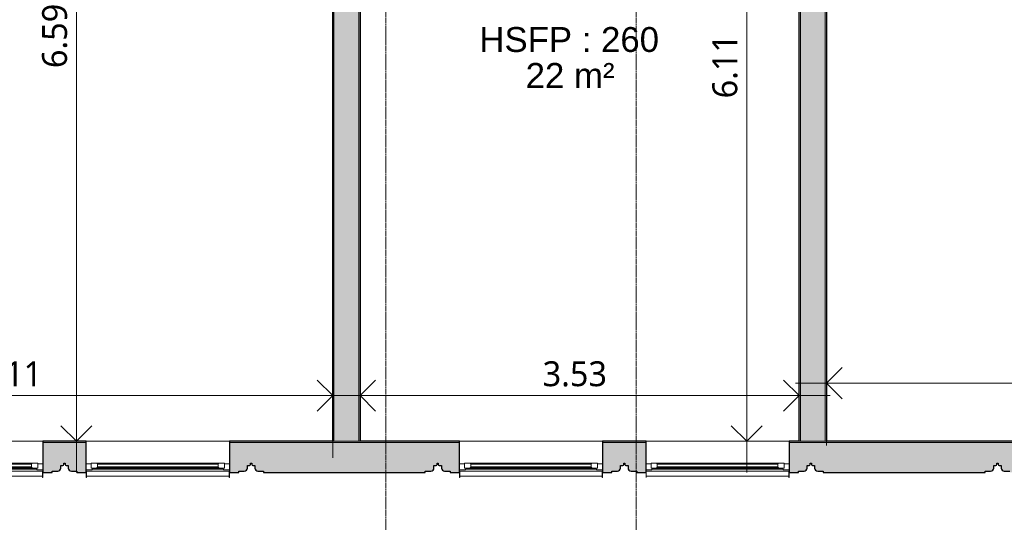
# Model space of a CAD drawing. Header units: millimetres. Extents: x -61176 to 31560, y -11428 to 53287.
# Tile 22 of 124: x -1105 to 6810, y -3499 to 540. Entities that reach past the tile are written whole.
import ezdxf

# ---------------------------------------------------------------- set-up
doc = ezdxf.new("R2010")
doc.units = ezdxf.units.MM
doc.linetypes.add('Ligne de quadrillage', pattern=[22.225, 12.7, -3.175, 3.175, -3.175])
for name, color, linetype, lineweight in [('A-ANNO-DIMS', 211, 'Continuous', 9), ('A-ANNO-DIMS-100', 211, 'Continuous', 9), ('A-AREA-IDEN', 2, 'Continuous', 9), ('A-FLOR', 192, 'Continuous', 9), ('A-GLAZ', 151, 'Continuous', 9), ('A-GLAZ-SILL', 1, 'Continuous', 9), ('A-WALL', 113, 'Continuous', 9), ('A-WALL-PATT', 111, 'Continuous', 25), ('S-GRID', 1, 'Continuous', 9)]:
    doc.layers.add(name, color=color, linetype=linetype, lineweight=lineweight)
doc.styles.add('Arial_1', font='arial.ttf', dxfattribs={"height": 200})
doc.styles.add('Trebuchet MS_B', font='txt', dxfattribs={"height": 200})
doc.dimstyles.new('Cotes_linéaires_rouge_2mm', dxfattribs={"dimscale": 304.8, "dimtxt": 206.190181, "dimasz": 0.410105, "dimexe": 0.82021, "dimexo": 0.0625, "dimgap": 0.065617, "dimtad": 1, "dimlfac": 0.001, "dimrnd": 0.01, "dimzin": 0, "dimdsep": 46, "dimtxsty": 'Trebuchet MS_B', "dimblk1": 'OPEN30', "dimblk2": 'OPEN30', "dimsah": 1, "dimcen": 0.09, "dimdle": 0.82021, "dimazin": 0, "dimtfac": 1, "dimtdec": 4, "dimtix": 1, "dimtmove": 0, "dimatfit": 3, "dimfxl": 1.64042, "dimfxlon": 1, "dimtvp": 1, "dimtolj": 1, "dimtzin": 0, "dimarcsym": 2})

# ---------------------------------------------------------------- blocks, each defined once
blk = doc.blocks.new('Fenêtre type 1 - 115 x 155 cm-1516674-Niveau 1')
at = {"layer": 'A-GLAZ'}
for p, q in [((575, 115), (-575, 115)), ((-575, 105), (-575, 115)), ((525, 100), (-525, 100)), ((-492.1, 90), (492.1, 90)), ((-485, 82.9), (485, 82.9)), ((575, 115), (575, 105)), ((492.1, 50), (-492.1, 50)), ((485, 57.1), (-485, 57.1))]:
    blk.add_line(p, q, dxfattribs=at)
at = {"layer": 'A-GLAZ', "lineweight": 18}
for p, q in [((-575, 105), (-575, 55)), ((-530, 105), (-575, 105)), ((-535, 90), (-535, 50)), ((-492.1, 90), (-535, 90)), ((-535, 55), (-535, 90)), ((-535, 90), (-525, 90)), ((-525, 100), (-530, 105)), ((-525, 90), (-525, 100)), ((-485, 82.9), (-492.1, 90)), ((-485, 57.1), (-485, 82.9)), ((-485, 80), (-485, 60)), ((485, 80), (-485, 80)), ((492.1, 90), (485, 82.9)), ((485, 82.9), (485, 57.1)), ((485, 60), (485, 80)), ((535, 90), (492.1, 90)), ((530, 105), (525, 100)), ((525, 100), (525, 90)), ((525, 90), (535, 90)), ((575, 105), (530, 105)), ((535, 50), (535, 90)), ((535, 90), (535, 55)), ((575, 55), (575, 105)), ((-575, 55), (-535, 55)), ((-535, 50), (-492.1, 50)), ((-492.1, 50), (-485, 57.1)), ((-485, 60), (485, 60)), ((485, 57.1), (492.1, 50)), ((492.1, 50), (535, 50)), ((535, 55), (575, 55))]:
    blk.add_line(p, q, dxfattribs=at)
at = {"layer": 'A-GLAZ-SILL'}
for p, q in [((-573, 166.5), (-575, 166.5)), ((-575, 152.3), (-575, 166.5)), ((-575, 166.5), (-573, 166.5)), ((-573, 166.5), (-573, 152.3)), ((575, 166.5), (573, 166.5)), ((573, 166.5), (575, 166.5)), ((573, 152.3), (573, 166.5)), ((575, 166.5), (575, 152.3)), ((-575, 125), (-575, 152.3)), ((-575, 115), (-575, 125)), ((-575, 105), (-575, 115)), ((573, 156.5), (-573, 156.5)), ((-573, 152.3), (-573, 115)), ((573, 153), (573, 156.5)), ((573, 115), (573, 152.3)), ((575, 152.3), (575, 125)), ((575, 125), (575, 115)), ((575, 115), (575, 105))]:
    blk.add_line(p, q, dxfattribs=at)
blk = doc.blocks.new('DIMBLOCK137-Niveau 1')
at = {"layer": 'A-ANNO-DIMS-100'}
for p, q in [((-3700.7, -2980.8), (-3700.7, -2230.8)), ((1410.9, -2980.8), (1410.9, -2230.8)), ((1660.9, -2480.8), (-3950.7, -2480.8)), ((-3700.7, -2480.8), (-3700.7, -2980.8)), ((1410.9, -2480.8), (1410.9, -2980.8))]:
    blk.add_line(p, q, dxfattribs=at)
at = {"layer": 'A-ANNO-DIMS-100', "lineweight": 25}
for p, q in [((-3700.7, -2480.8), (-3575.7, -2355.8)), ((1410.9, -2480.8), (1285.9, -2355.8)), ((-3700.7, -2480.8), (-3575.7, -2605.8)), ((1410.9, -2480.8), (1285.9, -2605.8))]:
    blk.add_line(p, q, dxfattribs=at)
at = {"layer": 'A-ANNO-DIMS-100', "color": 0, "insert": (-1441.9, -2204.9), "char_height": 200, "width": 712.929, "attachment_point": 1, "rotation": 360, "line_spacing_factor": 1.048425, "style": 'Trebuchet MS_B'}
blk.add_mtext('5.11', dxfattribs=at)
blk = doc.blocks.new('_Open30')
at = {"color": 0, "linetype": 'ByBlock', "lineweight": -2}
for p, q in [((-1, 0.268), (0, 0)), ((0, 0), (-1, -0.268)), ((0, 0), (-1, 0))]:
    blk.add_line(p, q, dxfattribs=at)
blk = doc.blocks.new('DIMBLOCK138-Niveau 1')
at = {"layer": 'A-ANNO-DIMS-100'}
for p, q in [((1630.9, -1980.8), (1630.9, -2730.8)), ((1630.9, -2480.8), (1630.9, -1980.8)), ((5160.9, -1980.8), (5160.9, -2730.8)), ((5160.9, -2480.8), (5160.9, -1980.8)), ((1380.9, -2480.8), (5410.9, -2480.8))]:
    blk.add_line(p, q, dxfattribs=at)
at = {"layer": 'A-ANNO-DIMS-100', "lineweight": 25}
for p, q in [((1630.9, -2480.8), (1755.9, -2355.8)), ((5160.9, -2480.8), (5035.9, -2355.8)), ((1630.9, -2480.8), (1755.9, -2605.8)), ((5160.9, -2480.8), (5035.9, -2605.8))]:
    blk.add_line(p, q, dxfattribs=at)
at = {"layer": 'A-ANNO-DIMS-100', "color": 0, "insert": (3098.8, -2204.9), "char_height": 200, "width": 712.929, "attachment_point": 1, "rotation": 360, "line_spacing_factor": 1.048425, "style": 'Trebuchet MS_B'}
blk.add_mtext('3.53', dxfattribs=at)
blk = doc.blocks.new('DIMBLOCK139-Niveau 1')
at = {"layer": 'A-ANNO-DIMS-100'}
for p, q in [((5380.9, -2880.8), (5380.9, -2130.8)), ((10570.9, -2880.8), (10570.9, -2130.8)), ((10820.9, -2380.8), (5130.9, -2380.8)), ((5380.9, -2380.8), (5380.9, -2880.8)), ((10570.9, -2380.8), (10570.9, -2880.8))]:
    blk.add_line(p, q, dxfattribs=at)
at = {"layer": 'A-ANNO-DIMS-100', "lineweight": 25}
for p, q in [((5380.9, -2380.8), (5505.9, -2255.8)), ((10570.9, -2380.8), (10445.9, -2255.8)), ((5380.9, -2380.8), (5505.9, -2505.8)), ((10570.9, -2380.8), (10445.9, -2505.8))]:
    blk.add_line(p, q, dxfattribs=at)
at = {"layer": 'A-ANNO-DIMS-100', "color": 0, "insert": (7678.8, -2104.9), "char_height": 200, "width": 712.929, "attachment_point": 1, "rotation": 360, "line_spacing_factor": 1.048425, "style": 'Trebuchet MS_B'}
blk.add_mtext('5.19', dxfattribs=at)
blk = doc.blocks.new('DIMBLOCK172-Niveau 1')
at = {"layer": 'A-ANNO-DIMS-100'}
for p, q in [((-649.3, 3994), (-649.3, -3097.5)), ((-149.3, 3744), (-899.3, 3744)), ((-649.3, 3744), (-149.3, 3744)), ((-149.3, -2847.5), (-899.3, -2847.5)), ((-649.3, -2847.5), (-149.3, -2847.5))]:
    blk.add_line(p, q, dxfattribs=at)
at = {"layer": 'A-ANNO-DIMS-100', "lineweight": 25}
for p, q in [((-649.3, 3744), (-774.3, 3619)), ((-649.3, 3744), (-524.3, 3619)), ((-649.3, -2847.5), (-774.3, -2722.5)), ((-649.3, -2847.5), (-524.3, -2722.5))]:
    blk.add_line(p, q, dxfattribs=at)
at = {"layer": 'A-ANNO-DIMS-100', "color": 0, "insert": (-925.2, 151.2), "char_height": 200, "width": 712.929, "attachment_point": 1, "rotation": 90, "line_spacing_factor": 1.048425, "style": 'Trebuchet MS_B'}
blk.add_mtext('6.59', dxfattribs=at)
blk = doc.blocks.new('DIMBLOCK180-Niveau 1')
at = {"layer": 'A-ANNO-DIMS-100', "lineweight": 25}
for p, q in [((4739.2, 3257.6), (4614.2, 3382.6)), ((4739.2, 3257.6), (4864.2, 3382.6)), ((4739.2, 3257.6), (4614.2, 3132.6)), ((4739.2, 3257.6), (4864.2, 3132.6)), ((4739.2, -2847.5), (4614.2, -2722.5)), ((4739.2, -2847.5), (4864.2, -2722.5))]:
    blk.add_line(p, q, dxfattribs=at)
at = {"layer": 'A-ANNO-DIMS-100'}
for p, q in [((5239.2, 3257.6), (4489.2, 3257.6)), ((4739.2, 3257.6), (4739.2, -3097.5)), ((4739.2, 3257.6), (5239.2, 3257.6)), ((5239.2, -2847.5), (4489.2, -2847.5)), ((4739.2, -2847.5), (5239.2, -2847.5))]:
    blk.add_line(p, q, dxfattribs=at)
at = {"layer": 'A-ANNO-DIMS-100', "color": 0, "insert": (4463.3, -92), "char_height": 200, "width": 712.929, "attachment_point": 1, "rotation": 90, "line_spacing_factor": 1.048425, "style": 'Trebuchet MS_B'}
blk.add_mtext('6.11', dxfattribs=at)

msp = doc.modelspace()

# ---------------------------------------------------------------- hatches: boundary and pattern name
at = {"layer": 'A-WALL', "transparency": 33554534}
for points in [[(1420.885, -2847.468), (1620.885, -2847.468), (1620.885, 3743.989), (1420.885, 3743.989), (1420.885, -2044.239)], [(5170.885, -2847.468), (5370.885, -2847.468), (5370.885, 3743.989), (5170.885, 3743.989), (5170.885, -2044.239)]]:
    msp.add_hatch(color=55, dxfattribs=at).paths.add_polyline_path(points)
h = msp.add_hatch(color=55, dxfattribs=at)
h.paths.add_polyline_path([(5080.177, -2857.468), (6930.177, -2857.468), (6930.177, -2847.468), (5080.177, -2847.468)])
h.paths.add_polyline_path([(3755.177, -2857.468), (3930.177, -2857.468), (3930.177, -2847.468), (3580.177, -2847.468), (3580.177, -2857.468)])
h.paths.add_polyline_path([(8080.177, -2857.468), (8430.177, -2857.468), (8430.177, -2847.468), (8080.177, -2847.468)])
h.paths.add_polyline_path([(9580.177, -2857.468), (10570.885, -2857.468), (10570.885, -2847.468), (9580.177, -2847.468)])
h.paths.add_polyline_path([(-744.823, -2857.468), (-569.823, -2857.468), (-569.823, -2847.468), (-919.823, -2847.468), (-919.823, -2857.468)])
h.paths.add_polyline_path([(-2069.823, -2857.468), (-2069.823, -2847.468), (-3919.823, -2847.468), (-3919.823, -2857.468), (-2374.623, -2857.468)])
h.paths.add_polyline_path([(2430.177, -2857.468), (2430.177, -2847.468), (580.177, -2847.468), (580.177, -2857.468), (2125.377, -2857.468)])
h.paths.add_polyline_path([(-5244.823, -2857.468), (-5069.823, -2857.468), (-5069.823, -2847.468), (-5419.823, -2847.468), (-5419.823, -2857.468)])
h.paths.add_polyline_path([(-6569.823, -2857.468), (-6569.823, -2847.468), (-8419.823, -2847.468), (-8419.823, -2857.468), (-6874.623, -2857.468)])
h.paths.add_polyline_path([(-15874.623, -2857.468), (-15569.823, -2857.468), (-15569.823, -2847.468), (-17419.823, -2847.468), (-17419.823, -2857.468), (-16807.432, -2857.468)])
h.paths.add_polyline_path([(-14069.823, -2857.468), (-14069.823, -2847.468), (-14419.823, -2847.468), (-14419.823, -2857.468), (-14109.941, -2857.468)])
h.paths.add_polyline_path([(-11374.623, -2857.468), (-11069.823, -2857.468), (-11069.823, -2847.468), (-12919.823, -2847.468), (-12919.823, -2857.468), (-11412.45, -2857.468)])
h.paths.add_polyline_path([(-9744.823, -2857.468), (-9569.823, -2857.468), (-9569.823, -2847.468), (-9919.823, -2847.468), (-9919.823, -2857.468)])
h.paths.add_polyline_path([(-20853.669, -2857.468), (-20069.823, -2857.468), (-20069.823, -2847.468), (-20966.253, -2847.468), (-20966.253, -2857.468)])
h.paths.add_polyline_path([(-18569.823, -2857.468), (-18569.823, -2847.468), (-18919.823, -2847.468), (-18919.823, -2857.468), (-18744.823, -2857.468)])
at = {"layer": 'A-WALL-PATT', "transparency": 33554534}
for points in [[(1410.885, -2847.468), (1420.885, -2847.468), (1420.885, 3743.989), (1410.885, 3743.989), (1410.885, -2044.239)], [(1620.885, -2847.468), (1630.885, -2847.468), (1630.885, 3743.989), (1620.885, 3743.989), (1620.885, -2044.239)], [(5160.885, -2847.468), (5170.885, -2847.468), (5170.885, 3743.989), (5160.885, 3743.989), (5160.885, -2044.239)], [(5370.885, -2847.468), (5380.885, -2847.468), (5380.885, 3743.989), (5370.885, 3743.989), (5370.885, -2044.239)]]:
    msp.add_hatch(color=55, dxfattribs=at).paths.add_polyline_path(points)
at = {"layer": 'A-WALL-PATT', "lineweight": 9, "transparency": 33554534}
h = msp.add_hatch(color=8, dxfattribs=at)
h.paths.add_polyline_path([(9580.177, -3097.468), (9655.177, -3097.468), (9655.177, -3087.468), (9700.177, -3087.468), (9712.677, -3084.119), (9721.828, -3074.968), (9725.177, -3062.468), (9725.177, -3042.265), (9742.677, -3042.265), (9747.98, -3040.068), (9750.177, -3034.765), (9750.177, -3024.114), (9760.177, -3024.114), (9760.177, -3034.765), (9762.374, -3040.068), (9767.677, -3042.265), (9785.177, -3042.265), (9785.177, -3062.468), (9788.526, -3074.968), (9797.677, -3084.119), (9810.177, -3087.468), (9855.177, -3087.468), (9855.177, -3097.468), (10580.885, -3097.468), (10580.885, -2857.468), (9580.177, -2857.468), (9580.177, -2972.468)])
h.paths.add_polyline_path([(3655.177, -3097.468), (3655.177, -3087.468), (3700.177, -3087.468), (3712.677, -3084.119), (3721.828, -3074.968), (3725.177, -3062.468), (3725.177, -3042.265), (3742.677, -3042.265), (3747.98, -3040.068), (3750.177, -3034.765), (3750.177, -3024.114), (3760.177, -3024.114), (3760.938, -3036.603), (3762.374, -3040.068), (3767.677, -3042.265), (3785.177, -3042.265), (3785.177, -3062.468), (3788.526, -3074.968), (3797.677, -3084.119), (3810.177, -3087.468), (3855.177, -3087.468), (3855.177, -3097.468), (3930.177, -3097.468), (3930.177, -2857.468), (3580.177, -2857.468), (3580.177, -3097.468)])
h.paths.add_polyline_path([(6121.243, -3097.468), (6655.177, -3097.468), (6655.177, -3087.468), (6700.177, -3087.468), (6712.677, -3084.119), (6721.828, -3074.968), (6725.177, -3062.468), (6725.177, -3042.265), (6742.677, -3042.265), (6747.98, -3040.068), (6750.177, -3034.765), (6750.177, -3024.114), (6760.177, -3024.114), (6760.177, -3034.765), (6762.374, -3040.068), (6767.677, -3042.265), (6785.177, -3042.265), (6785.177, -3062.468), (6788.526, -3074.968), (6797.677, -3084.119), (6810.177, -3087.468), (6855.177, -3087.468), (6855.177, -3097.468), (6930.177, -3097.468), (6930.177, -2857.468), (5080.177, -2857.468), (5080.177, -3097.468), (5155.177, -3097.468), (5155.177, -3087.468), (5200.177, -3087.468), (5212.677, -3084.119), (5221.828, -3074.968), (5225.177, -3062.468), (5225.177, -3042.265), (5242.677, -3042.265), (5247.98, -3040.068), (5250.177, -3034.765), (5250.177, -3024.114), (5260.177, -3024.114), (5260.177, -3034.765), (5262.374, -3040.068), (5267.677, -3042.265), (5285.177, -3042.265), (5285.177, -3062.468), (5288.526, -3074.968), (5297.677, -3084.119), (5310.177, -3087.468), (5355.177, -3087.468), (5355.177, -3097.468), (5446.87, -3097.468)])
h.paths.add_polyline_path([(8155.177, -3097.468), (8155.177, -3087.468), (8200.177, -3087.468), (8212.677, -3084.119), (8221.828, -3074.968), (8225.177, -3062.468), (8225.177, -3042.265), (8242.677, -3042.265), (8247.98, -3040.068), (8250.177, -3034.765), (8250.177, -3024.114), (8260.177, -3024.114), (8260.177, -3034.765), (8262.374, -3040.068), (8267.677, -3042.265), (8285.177, -3042.265), (8285.177, -3062.468), (8288.526, -3074.968), (8297.677, -3084.119), (8310.177, -3087.468), (8355.177, -3087.468), (8355.177, -3097.468), (8430.177, -3097.468), (8430.177, -2857.468), (8080.177, -2857.468), (8080.177, -3097.468), (8144.362, -3097.468)])
h.paths.add_polyline_path([(-2645.603, -3097.468), (-2344.823, -3097.468), (-2344.823, -3087.468), (-2299.823, -3087.468), (-2287.323, -3084.119), (-2278.172, -3074.968), (-2274.823, -3062.468), (-2274.823, -3042.265), (-2257.323, -3042.265), (-2252.02, -3040.068), (-2249.823, -3034.765), (-2249.823, -3024.114), (-2239.823, -3024.114), (-2239.823, -3034.765), (-2237.626, -3040.068), (-2232.323, -3042.265), (-2214.823, -3042.265), (-2214.823, -3062.468), (-2211.474, -3074.968), (-2202.323, -3084.119), (-2189.823, -3087.468), (-2144.823, -3087.468), (-2144.823, -3097.468), (-2069.823, -3097.468), (-2069.823, -2857.468), (-3919.823, -2857.468), (-3919.823, -3097.468), (-3844.823, -3097.468), (-3844.823, -3087.468), (-3799.823, -3087.468), (-3787.323, -3084.119), (-3778.172, -3074.968), (-3774.823, -3062.468), (-3774.823, -3042.265), (-3757.323, -3042.265), (-3752.02, -3040.068), (-3749.823, -3034.765), (-3749.823, -3024.114), (-3739.823, -3024.114), (-3739.823, -3034.765), (-3737.626, -3040.068), (-3732.323, -3042.265), (-3714.823, -3042.265), (-3714.823, -3062.468), (-3711.474, -3074.968), (-3702.323, -3084.119), (-3689.823, -3087.468), (-3644.823, -3087.468), (-3644.823, -3097.468), (-3319.976, -3097.468)])
h.paths.add_polyline_path([(2155.177, -3097.468), (2155.177, -3087.468), (2200.177, -3087.468), (2212.677, -3084.119), (2221.828, -3074.968), (2225.177, -3062.468), (2225.177, -3042.265), (2242.677, -3042.265), (2247.98, -3040.068), (2250.177, -3034.765), (2250.177, -3024.114), (2260.177, -3024.114), (2260.177, -3034.765), (2262.374, -3040.068), (2267.677, -3042.265), (2285.177, -3042.265), (2285.177, -3062.468), (2288.526, -3074.968), (2297.677, -3084.119), (2310.177, -3087.468), (2355.177, -3087.468), (2355.177, -3097.468), (2430.177, -3097.468), (2430.177, -2857.468), (580.177, -2857.468), (580.177, -3097.468), (655.177, -3097.468), (655.177, -3087.468), (700.177, -3087.468), (712.677, -3084.119), (721.828, -3074.968), (725.177, -3062.468), (726.261, -3042.265), (742.677, -3042.265), (747.98, -3040.068), (750.177, -3034.765), (750.177, -3024.114), (760.177, -3024.114), (760.177, -3034.765), (762.374, -3040.068), (767.677, -3042.265), (785.177, -3042.265), (785.177, -3062.468), (788.526, -3074.968), (797.677, -3084.119), (810.177, -3087.468), (855.177, -3087.468), (855.177, -3097.468), (2125.377, -3097.468)])
h.paths.add_polyline_path([(-622.485, -3097.468), (-569.823, -3097.468), (-569.823, -2857.468), (-919.823, -2857.468), (-919.823, -3097.468), (-844.823, -3097.468), (-844.823, -3087.468), (-799.823, -3087.468), (-787.323, -3084.119), (-778.172, -3074.968), (-774.823, -3062.468), (-774.823, -3042.265), (-757.323, -3042.265), (-752.02, -3040.068), (-749.823, -3034.765), (-749.823, -3024.114), (-739.823, -3024.114), (-739.823, -3034.765), (-737.626, -3040.068), (-732.323, -3042.265), (-714.823, -3042.265), (-714.823, -3062.468), (-711.474, -3074.968), (-702.323, -3084.119), (-689.823, -3087.468), (-644.823, -3087.468), (-644.823, -3097.468)])
h.paths.add_polyline_path([(-9919.823, -3097.468), (-9844.823, -3097.468), (-9844.823, -3087.468), (-9799.823, -3087.468), (-9787.323, -3084.119), (-9778.172, -3074.968), (-9774.823, -3062.468), (-9774.823, -3042.265), (-9757.323, -3042.265), (-9752.02, -3040.068), (-9749.823, -3034.765), (-9749.823, -3024.114), (-9739.823, -3024.114), (-9739.823, -3034.765), (-9737.626, -3040.068), (-9732.323, -3042.265), (-9714.823, -3042.265), (-9714.823, -3062.468), (-9711.474, -3074.968), (-9702.323, -3084.119), (-9689.823, -3087.468), (-9644.823, -3087.468), (-9644.823, -3097.468), (-9569.823, -3097.468), (-9569.823, -2857.468), (-9919.823, -2857.468), (-9919.823, -2972.468)])
h.paths.add_polyline_path([(-11069.823, -3097.468), (-11069.823, -2857.468), (-12919.823, -2857.468), (-12919.823, -3097.468), (-12844.823, -3097.468), (-12844.823, -3087.468), (-12799.823, -3087.468), (-12787.323, -3084.119), (-12778.172, -3074.968), (-12774.823, -3062.468), (-12774.823, -3042.265), (-12757.323, -3042.265), (-12752.02, -3040.068), (-12749.823, -3034.765), (-12749.823, -3024.114), (-12739.823, -3024.114), (-12739.823, -3034.765), (-12737.626, -3040.068), (-12732.323, -3042.265), (-12714.823, -3042.265), (-12714.823, -3062.468), (-12711.474, -3074.968), (-12702.323, -3084.119), (-12689.823, -3087.468), (-12644.823, -3087.468), (-12644.823, -3097.468), (-11344.823, -3097.468), (-11344.823, -3087.468), (-11299.823, -3087.468), (-11287.323, -3084.119), (-11278.172, -3074.968), (-11274.823, -3062.468), (-11274.823, -3042.265), (-11257.323, -3042.265), (-11252.02, -3040.068), (-11249.823, -3034.765), (-11249.823, -3024.114), (-11239.823, -3024.114), (-11239.823, -3034.765), (-11237.626, -3040.068), (-11232.323, -3042.265), (-11214.823, -3042.265), (-11214.823, -3062.468), (-11211.474, -3074.968), (-11202.323, -3084.119), (-11189.823, -3087.468), (-11144.823, -3087.468), (-11144.823, -3097.468), (-11075.263, -3097.468)])
h.paths.add_polyline_path([(-6644.823, -3097.468), (-6569.823, -3097.468), (-6569.823, -2857.468), (-8419.823, -2857.468), (-8419.823, -3097.468), (-8344.823, -3097.468), (-8344.823, -3087.468), (-8299.823, -3087.468), (-8287.323, -3084.119), (-8278.172, -3074.968), (-8274.823, -3062.468), (-8274.823, -3042.265), (-8257.323, -3042.265), (-8252.02, -3040.068), (-8249.823, -3034.765), (-8249.823, -3024.114), (-8239.823, -3024.114), (-8239.823, -3034.765), (-8237.626, -3040.068), (-8232.323, -3042.265), (-8214.823, -3042.265), (-8214.823, -3062.468), (-8211.474, -3074.968), (-8202.323, -3084.119), (-8189.823, -3087.468), (-8144.823, -3087.468), (-8144.823, -3097.468), (-6844.823, -3097.468), (-6844.823, -3087.468), (-6799.823, -3087.468), (-6787.323, -3084.119), (-6778.172, -3074.968), (-6774.823, -3062.468), (-6774.823, -3042.265), (-6757.323, -3042.265), (-6752.02, -3040.068), (-6749.823, -3034.765), (-6749.823, -3024.114), (-6739.823, -3024.114), (-6739.823, -3034.765), (-6737.626, -3040.068), (-6732.323, -3042.265), (-6714.823, -3042.265), (-6714.823, -3062.468), (-6711.474, -3074.968), (-6702.323, -3084.119), (-6689.823, -3087.468), (-6644.823, -3087.468)])
h.paths.add_polyline_path([(-5344.823, -3097.468), (-5344.823, -3087.468), (-5299.823, -3087.468), (-5287.323, -3084.119), (-5278.172, -3074.968), (-5274.823, -3062.468), (-5274.823, -3042.265), (-5257.323, -3042.265), (-5252.02, -3040.068), (-5249.823, -3034.765), (-5249.823, -3024.114), (-5239.823, -3024.114), (-5239.823, -3034.765), (-5237.626, -3040.068), (-5232.323, -3042.265), (-5214.823, -3042.265), (-5214.823, -3062.468), (-5211.474, -3074.968), (-5202.323, -3084.119), (-5189.823, -3087.468), (-5144.823, -3087.468), (-5144.823, -3097.468), (-5069.823, -3097.468), (-5069.823, -2857.468), (-5419.823, -2857.468), (-5419.823, -3097.468)])
h.paths.add_polyline_path([(-17144.823, -3097.468), (-15844.823, -3097.468), (-15844.823, -3087.468), (-15795.873, -3086.41), (-15787.323, -3084.119), (-15778.172, -3074.968), (-15774.823, -3062.468), (-15774.823, -3042.265), (-15757.323, -3042.265), (-15752.02, -3040.068), (-15749.823, -3034.765), (-15749.823, -3024.114), (-15739.823, -3024.114), (-15739.823, -3034.765), (-15737.626, -3040.068), (-15732.323, -3042.265), (-15714.823, -3042.265), (-15714.823, -3062.468), (-15711.474, -3074.968), (-15702.323, -3084.119), (-15689.823, -3087.468), (-15644.823, -3087.468), (-15644.823, -3097.468), (-15569.823, -3097.468), (-15569.823, -2857.468), (-17419.823, -2857.468), (-17419.823, -3097.468), (-17344.823, -3097.468), (-17344.823, -3087.468), (-17299.823, -3087.468), (-17287.323, -3084.119), (-17278.172, -3074.968), (-17274.823, -3062.468), (-17274.823, -3042.265), (-17257.323, -3042.265), (-17252.02, -3040.068), (-17249.823, -3034.765), (-17249.823, -3024.114), (-17239.823, -3024.114), (-17239.823, -3034.765), (-17237.626, -3040.068), (-17232.323, -3042.265), (-17214.823, -3042.265), (-17214.823, -3062.468), (-17211.474, -3074.968), (-17202.323, -3084.119), (-17189.823, -3087.468), (-17144.823, -3087.468)])
h.paths.add_polyline_path([(-18644.823, -3097.468), (-18569.823, -3097.468), (-18569.823, -2857.468), (-18919.823, -2857.468), (-18919.823, -3097.468), (-18844.823, -3097.468), (-18844.823, -3087.468), (-18799.823, -3087.468), (-18787.323, -3084.119), (-18778.172, -3074.968), (-18774.823, -3062.468), (-18774.823, -3042.265), (-18757.323, -3042.265), (-18752.02, -3040.068), (-18749.823, -3034.765), (-18749.823, -3024.114), (-18739.823, -3024.114), (-18739.823, -3034.765), (-18737.626, -3040.068), (-18732.323, -3042.265), (-18714.823, -3042.265), (-18714.823, -3062.468), (-18711.474, -3074.968), (-18702.323, -3084.119), (-18689.823, -3087.468), (-18644.823, -3087.468)])
h.paths.add_polyline_path([(-14419.823, -3097.468), (-14344.823, -3097.468), (-14344.823, -3087.468), (-14299.823, -3087.468), (-14287.323, -3084.119), (-14278.172, -3074.968), (-14274.823, -3062.468), (-14274.823, -3042.265), (-14257.323, -3042.265), (-14252.02, -3040.068), (-14249.823, -3034.765), (-14249.823, -3024.114), (-14239.823, -3024.114), (-14239.823, -3034.765), (-14237.626, -3040.068), (-14232.323, -3042.265), (-14214.823, -3042.265), (-14214.823, -3062.468), (-14211.474, -3074.968), (-14202.323, -3084.119), (-14189.823, -3087.468), (-14144.823, -3087.468), (-14144.823, -3097.468), (-14069.823, -3097.468), (-14069.823, -2857.468), (-14419.823, -2857.468), (-14419.823, -2972.468)])
h.paths.add_polyline_path([(-20069.823, -3097.468), (-20069.823, -2857.468), (-21206.253, -2857.468), (-21206.253, -3097.468), (-20344.823, -3097.468), (-20344.823, -3087.468), (-20299.823, -3087.468), (-20287.323, -3084.119), (-20278.172, -3074.968), (-20274.823, -3062.468), (-20274.823, -3042.265), (-20257.323, -3042.265), (-20252.02, -3040.068), (-20249.823, -3034.765), (-20249.823, -3024.114), (-20239.823, -3024.114), (-20239.823, -3034.765), (-20237.626, -3040.068), (-20232.323, -3042.265), (-20214.823, -3042.265), (-20214.823, -3062.468), (-20211.474, -3074.968), (-20202.323, -3084.119), (-20189.823, -3087.468), (-20144.823, -3087.468), (-20144.823, -3097.468)])

# ---------------------------------------------------------------- linework, layer by layer
at = {"layer": 'A-FLOR'}
msp.add_line((-3919.823, -2847.468), (6930.177, -2847.468), dxfattribs=at)
at = {"layer": 'A-WALL', "lineweight": 25}
for p, q in [((1410.885, -2847.468), (1410.885, 3743.989)), ((1630.885, 3743.989), (1630.885, -2847.468)), ((5160.885, -2847.468), (5160.885, 3257.618)), ((5380.885, 750.394), (5380.885, -2847.468)), ((-569.823, -2847.468), (-919.823, -2847.468)), ((-919.823, -2847.468), (-919.823, -3097.468)), ((-569.823, -3097.468), (-569.823, -2847.468)), ((1410.885, -2847.468), (580.177, -2847.468)), ((580.177, -2847.468), (580.177, -3097.468)), ((2430.177, -2847.468), (1630.885, -2847.468)), ((2430.177, -3097.468), (2430.177, -2847.468)), ((3930.177, -2847.468), (3580.177, -2847.468)), ((3580.177, -2847.468), (3580.177, -3097.468)), ((3930.177, -3097.468), (3930.177, -2847.468)), ((5160.885, -2847.468), (5080.177, -2847.468)), ((5080.177, -2847.468), (5080.177, -3097.468)), ((6930.177, -2847.468), (5380.885, -2847.468)), ((-774.823, -3062.468), (-774.823, -3042.265)), ((-774.823, -3042.265), (-757.323, -3042.265)), ((-749.823, -3034.765), (-749.823, -3024.114)), ((-749.823, -3024.114), (-739.823, -3024.114)), ((-739.823, -3024.114), (-739.823, -3034.765)), ((-732.323, -3042.265), (-714.823, -3042.265)), ((-714.823, -3042.265), (-714.823, -3062.468)), ((725.177, -3062.468), (725.177, -3042.265)), ((725.177, -3042.265), (742.677, -3042.265)), ((750.177, -3034.765), (750.177, -3024.114)), ((750.177, -3024.114), (760.177, -3024.114)), ((760.177, -3024.114), (760.177, -3034.765)), ((767.677, -3042.265), (785.177, -3042.265)), ((785.177, -3042.265), (785.177, -3062.468)), ((2225.177, -3062.468), (2225.177, -3042.265)), ((2225.177, -3042.265), (2242.677, -3042.265)), ((2250.177, -3034.765), (2250.177, -3024.114)), ((2250.177, -3024.114), (2260.177, -3024.114)), ((2260.177, -3024.114), (2260.177, -3034.765)), ((2267.677, -3042.265), (2285.177, -3042.265)), ((2285.177, -3042.265), (2285.177, -3062.468)), ((3725.177, -3062.468), (3725.177, -3042.265)), ((3725.177, -3042.265), (3742.677, -3042.265)), ((3750.177, -3034.765), (3750.177, -3024.114)), ((3750.177, -3024.114), (3760.177, -3024.114)), ((3760.177, -3024.114), (3760.177, -3034.765)), ((3767.677, -3042.265), (3785.177, -3042.265)), ((3785.177, -3042.265), (3785.177, -3062.468)), ((5225.177, -3062.468), (5225.177, -3042.265)), ((5225.177, -3042.265), (5242.677, -3042.265)), ((5250.177, -3034.765), (5250.177, -3024.114)), ((5250.177, -3024.114), (5260.177, -3024.114)), ((5260.177, -3024.114), (5260.177, -3034.765)), ((5267.677, -3042.265), (5285.177, -3042.265)), ((5285.177, -3042.265), (5285.177, -3062.468)), ((6725.177, -3062.468), (6725.177, -3042.265)), ((6725.177, -3042.265), (6742.677, -3042.265)), ((6750.177, -3034.765), (6750.177, -3024.114)), ((6750.177, -3024.114), (6760.177, -3024.114)), ((6760.177, -3024.114), (6760.177, -3034.765)), ((6767.677, -3042.265), (6785.177, -3042.265)), ((6785.177, -3042.265), (6785.177, -3062.468)), ((-919.823, -3097.468), (-844.823, -3097.468)), ((-844.823, -3097.468), (-844.823, -3087.468)), ((-844.823, -3087.468), (-799.823, -3087.468)), ((-689.823, -3087.468), (-644.823, -3087.468)), ((-644.823, -3087.468), (-644.823, -3097.468)), ((-644.823, -3097.468), (-569.823, -3097.468)), ((580.177, -3097.468), (655.177, -3097.468)), ((655.177, -3097.468), (655.177, -3087.468)), ((655.177, -3087.468), (700.177, -3087.468)), ((810.177, -3087.468), (855.177, -3087.468)), ((855.177, -3087.468), (855.177, -3097.468)), ((855.177, -3097.468), (2155.177, -3097.468)), ((2155.177, -3097.468), (2155.177, -3087.468)), ((2155.177, -3087.468), (2200.177, -3087.468)), ((2310.177, -3087.468), (2355.177, -3087.468)), ((2355.177, -3087.468), (2355.177, -3097.468)), ((2355.177, -3097.468), (2430.177, -3097.468)), ((3580.177, -3097.468), (3655.177, -3097.468)), ((3655.177, -3097.468), (3655.177, -3087.468)), ((3655.177, -3087.468), (3700.177, -3087.468)), ((3810.177, -3087.468), (3855.177, -3087.468)), ((3855.177, -3087.468), (3855.177, -3097.468)), ((3855.177, -3097.468), (3930.177, -3097.468)), ((5080.177, -3097.468), (5155.177, -3097.468)), ((5155.177, -3097.468), (5155.177, -3087.468)), ((5155.177, -3087.468), (5200.177, -3087.468)), ((5310.177, -3087.468), (5355.177, -3087.468)), ((5355.177, -3087.468), (5355.177, -3097.468)), ((5355.177, -3097.468), (6655.177, -3097.468)), ((6655.177, -3097.468), (6655.177, -3087.468)), ((6655.177, -3087.468), (6700.177, -3087.468)), ((6810.177, -3087.468), (6855.177, -3087.468))]:
    msp.add_line(p, q, dxfattribs=at)
at = {"layer": 'A-WALL'}
for p, q in [((1420.885, -2847.468), (1420.885, 3743.989)), ((1620.885, -2847.468), (1620.885, 3743.989)), ((5170.885, -2847.468), (5170.885, 3743.989)), ((5370.885, -2847.468), (5370.885, 3743.989)), ((-569.823, -2847.468), (1630.885, -2847.468)), ((3580.177, -2847.468), (2430.177, -2847.468)), ((5380.885, -2847.468), (3930.177, -2847.468)), ((5080.177, -2847.468), (3930.177, -2847.468)), ((-919.823, -2857.468), (-569.823, -2857.468)), ((580.177, -2857.468), (2430.177, -2857.468)), ((3580.177, -2857.468), (3930.177, -2857.468)), ((5080.177, -2857.468), (6930.177, -2857.468))]:
    msp.add_line(p, q, dxfattribs=at)
at = {"layer": 'A-WALL', "lineweight": 25}
for centre, radius, start, end in [((-799.823, -3062.468), 25, 270, 0), ((-757.323, -3034.765), 7.5, 270, 0), ((-732.323, -3034.765), 7.5, 180, 270), ((-689.823, -3062.468), 25, 180, 270), ((700.177, -3062.468), 25, 270, 0), ((742.677, -3034.765), 7.5, 270, 0), ((767.677, -3034.765), 7.5, 180, 270), ((810.177, -3062.468), 25, 180, 270), ((2200.177, -3062.468), 25, 270, 0), ((2242.677, -3034.765), 7.5, 270, 0), ((2267.677, -3034.765), 7.5, 180, 270), ((2310.177, -3062.468), 25, 180, 270), ((3700.177, -3062.468), 25, 270, 0), ((3742.677, -3034.765), 7.5, 270, 0), ((3767.677, -3034.765), 7.5, 180, 270), ((3810.177, -3062.468), 25, 180, 270), ((5200.177, -3062.468), 25, 270, 0), ((5242.677, -3034.765), 7.5, 270, 0), ((5267.677, -3034.765), 7.5, 180, 270), ((5310.177, -3062.468), 25, 180, 270), ((6700.177, -3062.468), 25, 270, 0), ((6742.677, -3034.765), 7.5, 270, 0), ((6767.677, -3034.765), 7.5, 180, 270), ((6810.177, -3062.468), 25, 180, 270)]:
    msp.add_arc(centre, radius, start, end, dxfattribs=at)
at = {"layer": 'A-WALL'}
for centre, radius, start, end in [((-799.823, -3062.468), 25, 270, 0), ((-757.323, -3034.765), 7.5, 270, 0), ((-732.323, -3034.765), 7.5, 180, 270), ((-689.823, -3062.468), 25, 180, 270), ((700.177, -3062.468), 25, 270, 0), ((742.677, -3034.765), 7.5, 270, 0), ((767.677, -3034.765), 7.5, 180, 270), ((810.177, -3062.468), 25, 180, 270), ((2200.177, -3062.468), 25, 270, 0), ((2242.677, -3034.765), 7.5, 270, 0), ((2267.677, -3034.765), 7.5, 180, 270), ((2310.177, -3062.468), 25, 180, 270), ((3700.177, -3062.468), 25, 270, 0), ((3742.677, -3034.765), 7.5, 270, 0), ((3767.677, -3034.765), 7.5, 180, 270), ((3810.177, -3062.468), 25, 180, 270), ((5200.177, -3062.468), 25, 270, 0), ((5242.677, -3034.765), 7.5, 270, 0), ((5267.677, -3034.765), 7.5, 180, 270), ((5310.177, -3062.468), 25, 180, 270), ((6700.177, -3062.468), 25, 270, 0), ((6742.677, -3034.765), 7.5, 270, 0), ((6767.677, -3034.765), 7.5, 180, 270), ((6810.177, -3062.468), 25, 180, 270)]:
    msp.add_arc(centre, radius, start, end, dxfattribs=at)
at = {"layer": 'S-GRID', "linetype": 'Ligne de quadrillage', "lineweight": 18}
for p, q in [((1837.212, -9486.555), (1837.212, 51986.924)), ((3850.885, -9486.555), (3850.885, 51986.924))]:
    msp.add_line(p, q, dxfattribs=at)

# ---------------------------------------------------------------- block references
at = {"layer": 'A-GLAZ', "rotation": 180}
for p in [(-1494.823, -2972.468), (5.177, -2972.468), (3005.177, -2972.468), (4505.177, -2972.468)]:
    msp.add_blockref('Fenêtre type 1 - 115 x 155 cm-1516674-Niveau 1', p, dxfattribs=at)

# ---------------------------------------------------------------- texts
at = {"layer": 'A-AREA-IDEN', "char_height": 200, "attachment_point": 1, "style": 'Arial_1'}
for s, insert, width in [('HSFP : 260', (2590.321, 480.853), 1787.76312), ('22 m²', (2962.413, 192.08), 881.85625)]:
    msp.add_mtext(s, dxfattribs=dict(at, insert=insert, width=width))

# ---------------------------------------------------------------- dimensions: what is measured, and where the dimension line sits
at = {"layer": 'A-ANNO-DIMS'}
for base, p1, p2, angle, override, picture, middle in [((-649.25, -2847.468), (-149.25, 3743.989), (-149.25, -2847.468), 90, {"dimpost": '<>', "dimfxl": 6591.457442}, 'DIMBLOCK172-Niveau 1', (-773.224, 448.26)), ((4739.241, -2847.468), (5239.241, 3257.618), (5239.241, -2847.468), 90, {"dimpost": '<>', "dimfxl": 6105.086312}, 'DIMBLOCK180-Niveau 1', (4615.268, 205.075)), ((5160.885, -2480.83), (1630.885, -1980.83), (5160.885, -1980.83), 360, {"dimpost": '<>', "dimfxl": 3530}, 'DIMBLOCK138-Niveau 1', (3395.885, -2357.059)), ((5380.885, -2380.83), (10570.885, -2880.83), (5380.885, -2880.83), 360, {"dimpost": '<>', "dimfxl": 5190}, 'DIMBLOCK139-Niveau 1', (7975.885, -2257.059)), ((-3700.657, -2480.83), (1410.885, -2980.83), (-3700.657, -2980.83), 360, {"dimpost": '<>', "dimfxl": 5111.541526}, 'DIMBLOCK137-Niveau 1', (-1144.886, -2357.463))]:
    dim = msp.add_linear_dim(base=base, p1=p1, p2=p2, angle=angle, dimstyle='Cotes_linéaires_rouge_2mm', override=override, dxfattribs=at)
    dim.commit()
    dim.dimension.update_dxf_attribs({"geometry": picture, "text_midpoint": middle})

doc.saveas('drawing.dxf')
